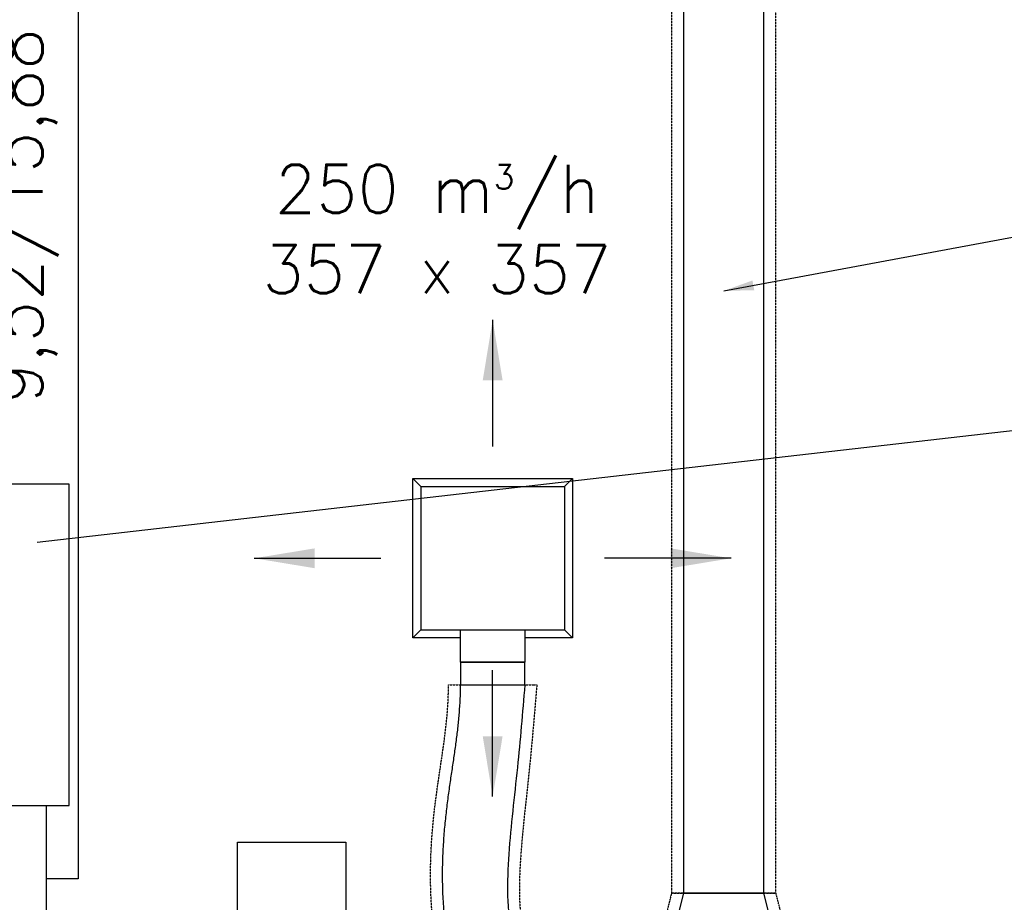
# Model space of a CAD drawing. Header units: millimetres. Extents: x 295542 to 440356, y 17772 to 133669.
# Tile 61 of 73: x 322398 to 324850, y 51680 to 53878. Entities that reach past the tile are written whole.
import ezdxf

# ---------------------------------------------------------------- set-up
doc = ezdxf.new("R2010")
doc.units = ezdxf.units.MM
doc.linetypes.add('Ciągłe', pattern=[0])
doc.linetypes.add('DASHED', pattern=[0.75, 0.5, -0.25])
for name, color, linetype in [('0_freon', 50, 'Ciągłe'), ('0_klmatyzacja', 210, 'Continuous'), ('0_opis_wentylacja', 110, 'Ciągłe'), ('FLUID-N4', 7, 'Continuous'), ('FLUID-N4-120-ARRGR', 7, 'Continuous'), ('FLUID-N4-120-INF', 7, 'Continuous'), ('FLUID-N4-INS', 7, 'Continuous')]:
    doc.layers.add(name, color=color, linetype=linetype)
doc.styles.add('FDBES', font='simplex.shx')
doc.linetypes.add('ZIGZAG', pattern='A,0.0001,-0.2,[131,ltypeshp.shx,S=0.2,R=0,X=-0.2,Y=0],-0.4,[131,ltypeshp.shx,S=0.2,R=180,X=0.2,Y=0],-0.2', length=0.8001)
doc.dimstyles.new('FDBES', dxfattribs={"dimscale": 50, "dimtxt": 4, "dimasz": 2.5, "dimexe": 0.8, "dimexo": 2, "dimgap": 1, "dimtad": 1, "dimdsep": 46, "dimtxsty": 'FDBES', "dimcen": 2.5, "dimclrd": 4, "dimclre": 5, "dimadec": 0, "dimazin": 0, "dimtfac": 1, "dimtmove": 0, "dimatfit": 3, "dimfxl": 1, "dimarcsym": 0})

# ---------------------------------------------------------------- blocks, each defined once
blk = doc.blocks.new('*U471')
at = {"color": 160, "linetype": 'Continuous', "lineweight": -2}
for p, q in [((-49.5, 125), (-49.5, 0)), ((49.5, 0), (49.5, 100)), ((-49.5, 0), (-49.5, -125)), ((49.5, -100), (49.5, 0))]:
    blk.add_line(p, q, dxfattribs=at)
at = {"color": 0, "linetype": 'ByBlock', "lineweight": -2}
for p, q in [((49.5, 100), (-49.5, 125)), ((-49.5, -125), (49.5, -100))]:
    blk.add_line(p, q, dxfattribs=at)
at = {"layer": 'FLUID-N4-INS', "color": 3, "linetype": 'DASHED', "lineweight": -3}
for p, q in [((-49.5, 155), (-49.5, 125)), ((49.5, 130), (-49.5, 155)), ((49.5, 100), (49.5, 130)), ((49.5, -130), (49.5, -100)), ((-49.5, -125), (-49.5, -155)), ((-49.5, -155), (49.5, -130))]:
    blk.add_line(p, q, dxfattribs=at)
blk = doc.blocks.new('*U193')
at = {"color": 0, "linetype": 'ByBlock', "lineweight": -2}
for p, q in [((-198.5, 198.5), (-178.5, 178.5)), ((-198.5, 198.5), (-198.5, -198.5)), ((198.5, 198.5), (-198.5, 198.5)), ((198.5, 198.5), (178.5, 178.5)), ((198.5, -198.5), (198.5, 198.5)), ((-178.5, 178.5), (-178.5, -178.5)), ((178.5, 178.5), (-178.5, 178.5)), ((178.5, 178.5), (178.5, -178.5)), ((-198.5, -198.5), (-178.5, -178.5)), ((-80, -178.5), (-178.5, -178.5)), ((80, -178.5), (-80, -178.5)), ((-80, -178.5), (-80, -258.5)), ((178.5, -178.5), (80, -178.5)), ((80, -258.5), (80, -178.5)), ((178.5, -178.5), (198.5, -198.5)), ((-198.5, -198.5), (-80, -198.5)), ((80, -198.5), (198.5, -198.5)), ((80, -258.5), (-80, -258.5))]:
    blk.add_line(p, q, dxfattribs=at)
blk = doc.blocks.new('*U457')
at = {"color": 160, "linetype": 'Continuous', "lineweight": -2}
for p, q in [((-1500, 100), (-1500, 0)), ((1500, 0), (1500, 100)), ((-1500, 0), (-1500, -100)), ((1500, -100), (1500, 0))]:
    blk.add_line(p, q, dxfattribs=at)
at = {"color": 0, "linetype": 'ByBlock', "lineweight": -2}
for p, q in [((1500, 100), (-1500, 100)), ((-1500, -100), (1500, -100))]:
    blk.add_line(p, q, dxfattribs=at)
at = {"layer": 'FLUID-N4-INS', "color": 3, "linetype": 'DASHED', "lineweight": -3}
for p, q in [((-1500, 130), (-1500, 100)), ((1500, 130), (-1500, 130)), ((1500, 100), (1500, 130)), ((-1500, -100), (-1500, -130)), ((1500, -130), (1500, -100)), ((-1500, -130), (1500, -130))]:
    blk.add_line(p, q, dxfattribs=at)
blk = doc.blocks.new('*U456')
at = {"color": 160, "linetype": 'Continuous', "lineweight": -2}
for p, q in [((-35.5, 457.2), (-30.2, 457.2)), ((-30.2, 457.2), (119.3, 457.2)), ((119.3, 457.2), (124.5, 457.2)), ((190, -322.7), (190, -482.7))]:
    blk.add_line(p, q, dxfattribs=at)
at = {"color": 160, "linetype": 'ZIGZAG', "lineweight": -2, "ltscale": 50}
for points, knots in [([(190, -482.7), (171.5, -481.5), (134.9, -479), (84.4, -458.3), (42.2, -427.7), (7.9, -389), (-18.9, -344.9), (-39.5, -296.7), (-54.8, -246.6), (-65.8, -195.8), (-73.2, -144.9), (-77.8, -94.7), (-80.1, -45.3), (-80.3, 2.5), (-78.7, 48.3), (-75.7, 91.9), (-71.6, 133.5), (-66.8, 173.3), (-61.4, 211.4), (-55.9, 248.3), (-50.6, 284), (-45.7, 319), (-41.4, 353.4), (-38.2, 387.8), (-35.9, 422.3), (-35.6, 445.5), (-35.5, 457.2)], [0, 0, 0, 0, 5.545226, 10.933355, 16.145052, 21.204444, 26.57255, 31.950024, 37.387994, 42.888861, 48.219699, 53.523161, 58.73148, 63.768038, 68.569741, 73.140645, 77.499613, 81.664325, 85.65243, 89.4827, 93.176335, 96.758382, 100.259015, 103.714601, 107.168295, 110.669809, 110.669809, 110.669809, 110.669809]), ([(124.5, 457.2), (118.8, 388.2), (106.8, 243.8), (81, 38.8), (78.4, -138.1), (115.2, -249.2), (144.2, -310.7), (176.3, -319.1), (190, -322.7)], [0, 0, 0, 0, 20.718323, 43.327439, 65.276183, 76.021418, 81.745142, 86.002768, 86.002768, 86.002768, 86.002768])]:
    blk.add_open_spline(points, degree=3, knots=knots, dxfattribs=at)
at = {"layer": 'FLUID-N4-INS', "color": 3, "linetype": 'DASHED', "lineweight": -3}
for p, q in [((-65.5, 457.2), (-35.5, 457.2)), ((124.5, 457.2), (147.3, 457.2)), ((147.3, 457.2), (154.5, 457.2)), ((190, -292.7), (190, -322.7)), ((190, -482.7), (190, -512.7))]:
    blk.add_line(p, q, dxfattribs=at)
for points, knots in [([(190, -512.7), (169, -511.3), (127.4, -508.5), (70, -484.9), (22.1, -450.3), (-16.1, -407.2), (-45.5, -359), (-67.7, -307.3), (-83.9, -254.4), (-95.3, -201.2), (-103, -148.5), (-107.8, -96.8), (-110.1, -46.1), (-110.3, 2.9), (-108.7, 49.8), (-105.7, 94.3), (-101.5, 136.7), (-96.5, 177.1), (-91.1, 215.7), (-85.6, 252.6), (-80.3, 288.2), (-75.4, 322.8), (-71.3, 356.6), (-68.1, 390.1), (-65.9, 423.6), (-65.6, 446), (-65.5, 457.2)], [0, 0, 0, 0, 6.290298, 12.442856, 18.347334, 23.977957, 29.82423, 35.564869, 41.281899, 47.002259, 52.504937, 57.952691, 63.286197, 68.435585, 73.34137, 78.004747, 82.440996, 86.664374, 90.689559, 94.532896, 98.213989, 101.757241, 105.193269, 108.560112, 111.903863, 115.278286, 115.278286, 115.278286, 115.278286]), ([(154.5, 457.2), (148.7, 386.9), (136.6, 241.8), (111.6, 38.7), (107.1, -133.8), (143.6, -234), (163.5, -285), (182.8, -290.6), (190, -292.7)], [0, 0, 0, 0, 21.090967, 43.514371, 64.779987, 74.857254, 79.180615, 81.785847, 81.785847, 81.785847, 81.785847])]:
    blk.add_open_spline(points, degree=3, knots=knots, dxfattribs=at)
blk = doc.blocks.new('*U453')
at = {"color": 160, "linetype": 'Continuous', "lineweight": -2}
for p, q in [((-28.5, 80), (-28.5, 0)), ((28.5, 0), (28.5, 80)), ((-28.5, 0), (-28.5, -80)), ((28.5, -80), (28.5, 0))]:
    blk.add_line(p, q, dxfattribs=at)
at = {"color": 0, "linetype": 'ByBlock', "lineweight": -2}
for p, q in [((28.5, 80), (-28.5, 80)), ((-28.5, -80), (28.5, -80))]:
    blk.add_line(p, q, dxfattribs=at)
blk = doc.blocks.new('*U89')
at = {"color": 5}
blk.add_leader([(31.5, 0), (0, 0)], dimstyle='FDBES', override={"dimscale": 6, "dimclrd": 5}, dxfattribs=at)
blk.add_leader([(31.5, 0), (0, 0)], dimstyle='FDBES', override={"dimscale": 6, "dimclrd": 5}, dxfattribs=at)
blk.add_leader([(31.5, 0), (0, 0)], dimstyle='FDBES', override={"dimscale": 6, "dimclrd": 5}, dxfattribs=at)
blk.add_leader([(31.5, 0), (0, 0)], dimstyle='FDBES', override={"dimscale": 6, "dimclrd": 5}, dxfattribs=at)
blk.add_leader([(31.5, 0), (0, 0)], dimstyle='FDBES', override={"dimscale": 6, "dimclrd": 5}, dxfattribs=at)
blk.add_leader([(31.5, 0), (0, 0)], dimstyle='FDBES', override={"dimscale": 6, "dimclrd": 5}, dxfattribs=at)
blk.add_leader([(31.5, 0), (0, 0)], dimstyle='FDBES', override={"dimscale": 6, "dimclrd": 5}, dxfattribs=at)
blk.add_leader([(31.5, 0), (0, 0)], dimstyle='FDBES', override={"dimscale": 6, "dimclrd": 5}, dxfattribs=at)
blk.add_leader([(31.5, 0), (0, 0)], dimstyle='FDBES', override={"dimscale": 6, "dimclrd": 5}, dxfattribs=at)
blk.add_leader([(31.5, 0), (0, 0)], dimstyle='FDBES', override={"dimscale": 6, "dimclrd": 5}, dxfattribs=at)
blk.add_leader([(31.5, 0), (0, 0)], dimstyle='FDBES', override={"dimscale": 6, "dimclrd": 5}, dxfattribs=at)
blk.add_leader([(31.5, 0), (0, 0)], dimstyle='FDBES', override={"dimscale": 6, "dimclrd": 5}, dxfattribs=at)
blk.add_leader([(31.5, 0), (0, 0)], dimstyle='FDBES', override={"dimscale": 6, "dimclrd": 5}, dxfattribs=at)
blk.add_leader([(31.5, 0), (0, 0)], dimstyle='FDBES', override={"dimscale": 6, "dimclrd": 5}, dxfattribs=at)
blk.add_leader([(31.5, 0), (0, 0)], dimstyle='FDBES', override={"dimscale": 6, "dimclrd": 5}, dxfattribs=at)
blk.add_leader([(31.5, 0), (0, 0)], dimstyle='FDBES', override={"dimscale": 6, "dimclrd": 5}, dxfattribs=at)
blk.add_leader([(31.5, 0), (0, 0)], dimstyle='FDBES', override={"dimscale": 6, "dimclrd": 5}, dxfattribs=at)
blk.add_leader([(31.5, 0), (0, 0)], dimstyle='FDBES', override={"dimscale": 6, "dimclrd": 5}, dxfattribs=at)
blk.add_leader([(31.5, 0), (0, 0)], dimstyle='FDBES', override={"dimscale": 6, "dimclrd": 5}, dxfattribs=at)
blk.add_leader([(31.5, 0), (0, 0)], dimstyle='FDBES', override={"dimscale": 6, "dimclrd": 5}, dxfattribs=at)
blk.add_leader([(31.5, 0), (0, 0)], dimstyle='FDBES', override={"dimscale": 6, "dimclrd": 5}, dxfattribs=at)
blk.add_leader([(31.5, 0), (0, 0)], dimstyle='FDBES', override={"dimscale": 6, "dimclrd": 5}, dxfattribs=at)
blk.add_leader([(31.5, 0), (0, 0)], dimstyle='FDBES', override={"dimscale": 6, "dimclrd": 5}, dxfattribs=at)
blk.add_leader([(31.5, 0), (0, 0)], dimstyle='FDBES', override={"dimscale": 6, "dimclrd": 5}, dxfattribs=at)
blk.add_leader([(31.5, 0), (0, 0)], dimstyle='FDBES', override={"dimscale": 6, "dimclrd": 5}, dxfattribs=at)
blk.add_leader([(31.5, 0), (0, 0)], dimstyle='FDBES', override={"dimscale": 6, "dimclrd": 5}, dxfattribs=at)
blk.add_leader([(31.5, 0), (0, 0)], dimstyle='FDBES', override={"dimscale": 6, "dimclrd": 5}, dxfattribs=at)
blk.add_leader([(31.5, 0), (0, 0)], dimstyle='FDBES', override={"dimscale": 6, "dimclrd": 5}, dxfattribs=at)
blk.add_leader([(31.5, 0), (0, 0)], dimstyle='FDBES', override={"dimscale": 6, "dimclrd": 5}, dxfattribs=at)
blk.add_leader([(31.5, 0), (0, 0)], dimstyle='FDBES', override={"dimscale": 6, "dimclrd": 5}, dxfattribs=at)
blk.add_leader([(31.5, 0), (0, 0)], dimstyle='FDBES', override={"dimscale": 6, "dimclrd": 5}, dxfattribs=at)
blk.add_leader([(31.5, 0), (0, 0)], dimstyle='FDBES', override={"dimscale": 6, "dimclrd": 5}, dxfattribs=at)
blk.add_leader([(31.5, 0), (0, 0)], dimstyle='FDBES', override={"dimscale": 6, "dimclrd": 5}, dxfattribs=at)
blk.add_leader([(31.5, 0), (0, 0)], dimstyle='FDBES', override={"dimscale": 6, "dimclrd": 5}, dxfattribs=at)
blk.add_leader([(31.5, 0), (0, 0)], dimstyle='FDBES', override={"dimscale": 6, "dimclrd": 5}, dxfattribs=at)
blk.add_leader([(31.5, 0), (0, 0)], dimstyle='FDBES', override={"dimscale": 6, "dimclrd": 5}, dxfattribs=at)
blk.add_leader([(31.5, 0), (0, 0)], dimstyle='FDBES', override={"dimscale": 6, "dimclrd": 5}, dxfattribs=at)
blk.add_leader([(31.5, 0), (0, 0)], dimstyle='FDBES', override={"dimscale": 6, "dimclrd": 5}, dxfattribs=at)
blk.add_leader([(31.5, 0), (0, 0)], dimstyle='FDBES', override={"dimscale": 6, "dimclrd": 5}, dxfattribs=at)
blk = doc.blocks.new('*U90')
at = {"color": 5}
blk.add_leader([(-31.5, 0), (0, 0)], dimstyle='FDBES', override={"dimscale": 6, "dimclrd": 5}, dxfattribs=at)
blk.add_leader([(-31.5, 0), (0, 0)], dimstyle='FDBES', override={"dimscale": 6, "dimclrd": 5}, dxfattribs=at)
blk.add_leader([(-31.5, 0), (0, 0)], dimstyle='FDBES', override={"dimscale": 6, "dimclrd": 5}, dxfattribs=at)
blk.add_leader([(-31.5, 0), (0, 0)], dimstyle='FDBES', override={"dimscale": 6, "dimclrd": 5}, dxfattribs=at)
blk.add_leader([(-31.5, 0), (0, 0)], dimstyle='FDBES', override={"dimscale": 6, "dimclrd": 5}, dxfattribs=at)
blk.add_leader([(-31.5, 0), (0, 0)], dimstyle='FDBES', override={"dimscale": 6, "dimclrd": 5}, dxfattribs=at)
blk.add_leader([(-31.5, 0), (0, 0)], dimstyle='FDBES', override={"dimscale": 6, "dimclrd": 5}, dxfattribs=at)
blk.add_leader([(-31.5, 0), (0, 0)], dimstyle='FDBES', override={"dimscale": 6, "dimclrd": 5}, dxfattribs=at)
blk.add_leader([(-31.5, 0), (0, 0)], dimstyle='FDBES', override={"dimscale": 6, "dimclrd": 5}, dxfattribs=at)
blk.add_leader([(-31.5, 0), (0, 0)], dimstyle='FDBES', override={"dimscale": 6, "dimclrd": 5}, dxfattribs=at)
blk.add_leader([(-31.5, 0), (0, 0)], dimstyle='FDBES', override={"dimscale": 6, "dimclrd": 5}, dxfattribs=at)
blk.add_leader([(-31.5, 0), (0, 0)], dimstyle='FDBES', override={"dimscale": 6, "dimclrd": 5}, dxfattribs=at)
blk.add_leader([(-31.5, 0), (0, 0)], dimstyle='FDBES', override={"dimscale": 6, "dimclrd": 5}, dxfattribs=at)
blk.add_leader([(-31.5, 0), (0, 0)], dimstyle='FDBES', override={"dimscale": 6, "dimclrd": 5}, dxfattribs=at)
blk.add_leader([(-31.5, 0), (0, 0)], dimstyle='FDBES', override={"dimscale": 6, "dimclrd": 5}, dxfattribs=at)
blk.add_leader([(-31.5, 0), (0, 0)], dimstyle='FDBES', override={"dimscale": 6, "dimclrd": 5}, dxfattribs=at)
blk.add_leader([(-31.5, 0), (0, 0)], dimstyle='FDBES', override={"dimscale": 6, "dimclrd": 5}, dxfattribs=at)
blk.add_leader([(-31.5, 0), (0, 0)], dimstyle='FDBES', override={"dimscale": 6, "dimclrd": 5}, dxfattribs=at)
blk.add_leader([(-31.5, 0), (0, 0)], dimstyle='FDBES', override={"dimscale": 6, "dimclrd": 5}, dxfattribs=at)
blk.add_leader([(-31.5, 0), (0, 0)], dimstyle='FDBES', override={"dimscale": 6, "dimclrd": 5}, dxfattribs=at)
blk.add_leader([(-31.5, 0), (0, 0)], dimstyle='FDBES', override={"dimscale": 6, "dimclrd": 5}, dxfattribs=at)
blk.add_leader([(-31.5, 0), (0, 0)], dimstyle='FDBES', override={"dimscale": 6, "dimclrd": 5}, dxfattribs=at)
blk.add_leader([(-31.5, 0), (0, 0)], dimstyle='FDBES', override={"dimscale": 6, "dimclrd": 5}, dxfattribs=at)
blk.add_leader([(-31.5, 0), (0, 0)], dimstyle='FDBES', override={"dimscale": 6, "dimclrd": 5}, dxfattribs=at)
blk.add_leader([(-31.5, 0), (0, 0)], dimstyle='FDBES', override={"dimscale": 6, "dimclrd": 5}, dxfattribs=at)
blk.add_leader([(-31.5, 0), (0, 0)], dimstyle='FDBES', override={"dimscale": 6, "dimclrd": 5}, dxfattribs=at)
blk.add_leader([(-31.5, 0), (0, 0)], dimstyle='FDBES', override={"dimscale": 6, "dimclrd": 5}, dxfattribs=at)
blk.add_leader([(-31.5, 0), (0, 0)], dimstyle='FDBES', override={"dimscale": 6, "dimclrd": 5}, dxfattribs=at)
blk.add_leader([(-31.5, 0), (0, 0)], dimstyle='FDBES', override={"dimscale": 6, "dimclrd": 5}, dxfattribs=at)
blk.add_leader([(-31.5, 0), (0, 0)], dimstyle='FDBES', override={"dimscale": 6, "dimclrd": 5}, dxfattribs=at)
blk.add_leader([(-31.5, 0), (0, 0)], dimstyle='FDBES', override={"dimscale": 6, "dimclrd": 5}, dxfattribs=at)
blk.add_leader([(-31.5, 0), (0, 0)], dimstyle='FDBES', override={"dimscale": 6, "dimclrd": 5}, dxfattribs=at)
blk.add_leader([(-31.5, 0), (0, 0)], dimstyle='FDBES', override={"dimscale": 6, "dimclrd": 5}, dxfattribs=at)
blk.add_leader([(-31.5, 0), (0, 0)], dimstyle='FDBES', override={"dimscale": 6, "dimclrd": 5}, dxfattribs=at)
blk.add_leader([(-31.5, 0), (0, 0)], dimstyle='FDBES', override={"dimscale": 6, "dimclrd": 5}, dxfattribs=at)
blk.add_leader([(-31.5, 0), (0, 0)], dimstyle='FDBES', override={"dimscale": 6, "dimclrd": 5}, dxfattribs=at)
blk.add_leader([(-31.5, 0), (0, 0)], dimstyle='FDBES', override={"dimscale": 6, "dimclrd": 5}, dxfattribs=at)
blk.add_leader([(-31.5, 0), (0, 0)], dimstyle='FDBES', override={"dimscale": 6, "dimclrd": 5}, dxfattribs=at)
blk.add_leader([(-31.5, 0), (0, 0)], dimstyle='FDBES', override={"dimscale": 6, "dimclrd": 5}, dxfattribs=at)
blk = doc.blocks.new('*U91')
at = {"color": 5}
blk.add_leader([(0, 31.5), (0, 0)], dimstyle='FDBES', override={"dimscale": 6, "dimclrd": 5}, dxfattribs=at)
blk.add_leader([(0, 31.5), (0, 0)], dimstyle='FDBES', override={"dimscale": 6, "dimclrd": 5}, dxfattribs=at)
blk.add_leader([(0, 31.5), (0, 0)], dimstyle='FDBES', override={"dimscale": 6, "dimclrd": 5}, dxfattribs=at)
blk.add_leader([(0, 31.5), (0, 0)], dimstyle='FDBES', override={"dimscale": 6, "dimclrd": 5}, dxfattribs=at)
blk.add_leader([(0, 31.5), (0, 0)], dimstyle='FDBES', override={"dimscale": 6, "dimclrd": 5}, dxfattribs=at)
blk.add_leader([(0, 31.5), (0, 0)], dimstyle='FDBES', override={"dimscale": 6, "dimclrd": 5}, dxfattribs=at)
blk.add_leader([(0, 31.5), (0, 0)], dimstyle='FDBES', override={"dimscale": 6, "dimclrd": 5}, dxfattribs=at)
blk.add_leader([(0, 31.5), (0, 0)], dimstyle='FDBES', override={"dimscale": 6, "dimclrd": 5}, dxfattribs=at)
blk.add_leader([(0, 31.5), (0, 0)], dimstyle='FDBES', override={"dimscale": 6, "dimclrd": 5}, dxfattribs=at)
blk.add_leader([(0, 31.5), (0, 0)], dimstyle='FDBES', override={"dimscale": 6, "dimclrd": 5}, dxfattribs=at)
blk.add_leader([(0, 31.5), (0, 0)], dimstyle='FDBES', override={"dimscale": 6, "dimclrd": 5}, dxfattribs=at)
blk.add_leader([(0, 31.5), (0, 0)], dimstyle='FDBES', override={"dimscale": 6, "dimclrd": 5}, dxfattribs=at)
blk.add_leader([(0, 31.5), (0, 0)], dimstyle='FDBES', override={"dimscale": 6, "dimclrd": 5}, dxfattribs=at)
blk.add_leader([(0, 31.5), (0, 0)], dimstyle='FDBES', override={"dimscale": 6, "dimclrd": 5}, dxfattribs=at)
blk.add_leader([(0, 31.5), (0, 0)], dimstyle='FDBES', override={"dimscale": 6, "dimclrd": 5}, dxfattribs=at)
blk.add_leader([(0, 31.5), (0, 0)], dimstyle='FDBES', override={"dimscale": 6, "dimclrd": 5}, dxfattribs=at)
blk.add_leader([(0, 31.5), (0, 0)], dimstyle='FDBES', override={"dimscale": 6, "dimclrd": 5}, dxfattribs=at)
blk.add_leader([(0, 31.5), (0, 0)], dimstyle='FDBES', override={"dimscale": 6, "dimclrd": 5}, dxfattribs=at)
blk.add_leader([(0, 31.5), (0, 0)], dimstyle='FDBES', override={"dimscale": 6, "dimclrd": 5}, dxfattribs=at)
blk.add_leader([(0, 31.5), (0, 0)], dimstyle='FDBES', override={"dimscale": 6, "dimclrd": 5}, dxfattribs=at)
blk.add_leader([(0, 31.5), (0, 0)], dimstyle='FDBES', override={"dimscale": 6, "dimclrd": 5}, dxfattribs=at)
blk.add_leader([(0, 31.5), (0, 0)], dimstyle='FDBES', override={"dimscale": 6, "dimclrd": 5}, dxfattribs=at)
blk.add_leader([(0, 31.5), (0, 0)], dimstyle='FDBES', override={"dimscale": 6, "dimclrd": 5}, dxfattribs=at)
blk.add_leader([(0, 31.5), (0, 0)], dimstyle='FDBES', override={"dimscale": 6, "dimclrd": 5}, dxfattribs=at)
blk.add_leader([(0, 31.5), (0, 0)], dimstyle='FDBES', override={"dimscale": 6, "dimclrd": 5}, dxfattribs=at)
blk.add_leader([(0, 31.5), (0, 0)], dimstyle='FDBES', override={"dimscale": 6, "dimclrd": 5}, dxfattribs=at)
blk.add_leader([(0, 31.5), (0, 0)], dimstyle='FDBES', override={"dimscale": 6, "dimclrd": 5}, dxfattribs=at)
blk.add_leader([(0, 31.5), (0, 0)], dimstyle='FDBES', override={"dimscale": 6, "dimclrd": 5}, dxfattribs=at)
blk.add_leader([(0, 31.5), (0, 0)], dimstyle='FDBES', override={"dimscale": 6, "dimclrd": 5}, dxfattribs=at)
blk.add_leader([(0, 31.5), (0, 0)], dimstyle='FDBES', override={"dimscale": 6, "dimclrd": 5}, dxfattribs=at)
blk.add_leader([(0, 31.5), (0, 0)], dimstyle='FDBES', override={"dimscale": 6, "dimclrd": 5}, dxfattribs=at)
blk.add_leader([(0, 31.5), (0, 0)], dimstyle='FDBES', override={"dimscale": 6, "dimclrd": 5}, dxfattribs=at)
blk.add_leader([(0, 31.5), (0, 0)], dimstyle='FDBES', override={"dimscale": 6, "dimclrd": 5}, dxfattribs=at)
blk.add_leader([(0, 31.5), (0, 0)], dimstyle='FDBES', override={"dimscale": 6, "dimclrd": 5}, dxfattribs=at)
blk.add_leader([(0, 31.5), (0, 0)], dimstyle='FDBES', override={"dimscale": 6, "dimclrd": 5}, dxfattribs=at)
blk.add_leader([(0, 31.5), (0, 0)], dimstyle='FDBES', override={"dimscale": 6, "dimclrd": 5}, dxfattribs=at)
blk.add_leader([(0, 31.5), (0, 0)], dimstyle='FDBES', override={"dimscale": 6, "dimclrd": 5}, dxfattribs=at)
blk.add_leader([(0, 31.5), (0, 0)], dimstyle='FDBES', override={"dimscale": 6, "dimclrd": 5}, dxfattribs=at)
blk.add_leader([(0, 31.5), (0, 0)], dimstyle='FDBES', override={"dimscale": 6, "dimclrd": 5}, dxfattribs=at)
blk = doc.blocks.new('*U92')
at = {"color": 5}
blk.add_leader([(0, -31.5), (0, 0)], dimstyle='FDBES', override={"dimscale": 6, "dimclrd": 5}, dxfattribs=at)
blk.add_leader([(0, -31.5), (0, 0)], dimstyle='FDBES', override={"dimscale": 6, "dimclrd": 5}, dxfattribs=at)
blk.add_leader([(0, -31.5), (0, 0)], dimstyle='FDBES', override={"dimscale": 6, "dimclrd": 5}, dxfattribs=at)
blk.add_leader([(0, -31.5), (0, 0)], dimstyle='FDBES', override={"dimscale": 6, "dimclrd": 5}, dxfattribs=at)
blk.add_leader([(0, -31.5), (0, 0)], dimstyle='FDBES', override={"dimscale": 6, "dimclrd": 5}, dxfattribs=at)
blk.add_leader([(0, -31.5), (0, 0)], dimstyle='FDBES', override={"dimscale": 6, "dimclrd": 5}, dxfattribs=at)
blk.add_leader([(0, -31.5), (0, 0)], dimstyle='FDBES', override={"dimscale": 6, "dimclrd": 5}, dxfattribs=at)
blk.add_leader([(0, -31.5), (0, 0)], dimstyle='FDBES', override={"dimscale": 6, "dimclrd": 5}, dxfattribs=at)
blk.add_leader([(0, -31.5), (0, 0)], dimstyle='FDBES', override={"dimscale": 6, "dimclrd": 5}, dxfattribs=at)
blk.add_leader([(0, -31.5), (0, 0)], dimstyle='FDBES', override={"dimscale": 6, "dimclrd": 5}, dxfattribs=at)
blk.add_leader([(0, -31.5), (0, 0)], dimstyle='FDBES', override={"dimscale": 6, "dimclrd": 5}, dxfattribs=at)
blk.add_leader([(0, -31.5), (0, 0)], dimstyle='FDBES', override={"dimscale": 6, "dimclrd": 5}, dxfattribs=at)
blk.add_leader([(0, -31.5), (0, 0)], dimstyle='FDBES', override={"dimscale": 6, "dimclrd": 5}, dxfattribs=at)
blk.add_leader([(0, -31.5), (0, 0)], dimstyle='FDBES', override={"dimscale": 6, "dimclrd": 5}, dxfattribs=at)
blk.add_leader([(0, -31.5), (0, 0)], dimstyle='FDBES', override={"dimscale": 6, "dimclrd": 5}, dxfattribs=at)
blk.add_leader([(0, -31.5), (0, 0)], dimstyle='FDBES', override={"dimscale": 6, "dimclrd": 5}, dxfattribs=at)
blk.add_leader([(0, -31.5), (0, 0)], dimstyle='FDBES', override={"dimscale": 6, "dimclrd": 5}, dxfattribs=at)
blk.add_leader([(0, -31.5), (0, 0)], dimstyle='FDBES', override={"dimscale": 6, "dimclrd": 5}, dxfattribs=at)
blk.add_leader([(0, -31.5), (0, 0)], dimstyle='FDBES', override={"dimscale": 6, "dimclrd": 5}, dxfattribs=at)
blk.add_leader([(0, -31.5), (0, 0)], dimstyle='FDBES', override={"dimscale": 6, "dimclrd": 5}, dxfattribs=at)
blk.add_leader([(0, -31.5), (0, 0)], dimstyle='FDBES', override={"dimscale": 6, "dimclrd": 5}, dxfattribs=at)
blk.add_leader([(0, -31.5), (0, 0)], dimstyle='FDBES', override={"dimscale": 6, "dimclrd": 5}, dxfattribs=at)
blk.add_leader([(0, -31.5), (0, 0)], dimstyle='FDBES', override={"dimscale": 6, "dimclrd": 5}, dxfattribs=at)
blk.add_leader([(0, -31.5), (0, 0)], dimstyle='FDBES', override={"dimscale": 6, "dimclrd": 5}, dxfattribs=at)
blk.add_leader([(0, -31.5), (0, 0)], dimstyle='FDBES', override={"dimscale": 6, "dimclrd": 5}, dxfattribs=at)
blk.add_leader([(0, -31.5), (0, 0)], dimstyle='FDBES', override={"dimscale": 6, "dimclrd": 5}, dxfattribs=at)
blk.add_leader([(0, -31.5), (0, 0)], dimstyle='FDBES', override={"dimscale": 6, "dimclrd": 5}, dxfattribs=at)
blk.add_leader([(0, -31.5), (0, 0)], dimstyle='FDBES', override={"dimscale": 6, "dimclrd": 5}, dxfattribs=at)
blk.add_leader([(0, -31.5), (0, 0)], dimstyle='FDBES', override={"dimscale": 6, "dimclrd": 5}, dxfattribs=at)
blk.add_leader([(0, -31.5), (0, 0)], dimstyle='FDBES', override={"dimscale": 6, "dimclrd": 5}, dxfattribs=at)
blk.add_leader([(0, -31.5), (0, 0)], dimstyle='FDBES', override={"dimscale": 6, "dimclrd": 5}, dxfattribs=at)
blk.add_leader([(0, -31.5), (0, 0)], dimstyle='FDBES', override={"dimscale": 6, "dimclrd": 5}, dxfattribs=at)
blk.add_leader([(0, -31.5), (0, 0)], dimstyle='FDBES', override={"dimscale": 6, "dimclrd": 5}, dxfattribs=at)
blk.add_leader([(0, -31.5), (0, 0)], dimstyle='FDBES', override={"dimscale": 6, "dimclrd": 5}, dxfattribs=at)
blk.add_leader([(0, -31.5), (0, 0)], dimstyle='FDBES', override={"dimscale": 6, "dimclrd": 5}, dxfattribs=at)
blk.add_leader([(0, -31.5), (0, 0)], dimstyle='FDBES', override={"dimscale": 6, "dimclrd": 5}, dxfattribs=at)
blk.add_leader([(0, -31.5), (0, 0)], dimstyle='FDBES', override={"dimscale": 6, "dimclrd": 5}, dxfattribs=at)
blk.add_leader([(0, -31.5), (0, 0)], dimstyle='FDBES', override={"dimscale": 6, "dimclrd": 5}, dxfattribs=at)
blk.add_leader([(0, -31.5), (0, 0)], dimstyle='FDBES', override={"dimscale": 6, "dimclrd": 5}, dxfattribs=at)
blk = doc.blocks.new('*U484')
at = {"color": 5, "lineweight": -2}
blk.add_lwpolyline([(90.62, 39.11), (197.14, 39.11), (197.14, 14.31), (90.62, 14.31)], close=True, dxfattribs=at)
blk.add_lwpolyline([(90.62, 39.11), (197.14, 39.11), (197.14, 14.31), (90.62, 14.31)], close=True, dxfattribs=at)
at = {"color": 3, "insert": (143.88, 26.71), "char_height": 12, "attachment_point": 5, "line_spacing_factor": 1.1, "style": 'FDBES'}
blk.add_mtext('SK 3.63 m', dxfattribs=at)
blk.add_mtext('SK 3.63 m', dxfattribs=at)
at = {"color": 5}
blk.add_leader([(0, 0), (90.62, 16.82)], dimstyle='FDBES', override={"dimscale": 3, "dimclrd": 5}, dxfattribs=at)
blk.add_leader([(0, 0), (90.62, 16.82)], dimstyle='FDBES', override={"dimscale": 3, "dimclrd": 5}, dxfattribs=at)

msp = doc.modelspace()

# ---------------------------------------------------------------- linework, layer by layer
at = {"layer": '0_freon'}
for p, q in [((322543.566, 54228.161), (322543.566, 51738.181)), ((322464.903, 50304.171), (322464.903, 51921.507)), ((322543.566, 51738.181), (322464.903, 51738.181))]:
    msp.add_line(p, q, dxfattribs=at)
msp.add_lwpolyline([(322940, 51830), (323210, 51830), (323210, 50540), (322940, 50540)], close=True, dxfattribs=at)
at = {"layer": '0_klmatyzacja'}
msp.add_lwpolyline([(322521.456, 52721.507), (322321.456, 52721.507), (322321.456, 51921.507), (322521.456, 51921.507)], close=True, dxfattribs=at)
at = {"layer": '0_opis_wentylacja'}
msp.add_line((327371.473, 53141.703), (322441.652, 52575.878), dxfattribs=at)

# ---------------------------------------------------------------- block references
at = {"layer": 'FLUID-N4', "color": 160, "linetype": 'Continuous', "rotation": 90.00000000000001}
for name, p in [('*U457', (324151.196, 53202.915, 3735)), ('*U453', (323575.708, 52249.868, 3497)), ('*U471', (324151.196, 51653.415, 3735))]:
    msp.add_blockref(name, p, dxfattribs=at)
at = {"layer": 'FLUID-N4', "color": 160, "linetype": 'Continuous', "extrusion": (1.22465e-16, -1.83697e-16, -1), "rotation": 360}
msp.add_blockref('*U193', (-323575.708, 52536.868, -3367), dxfattribs=at)
at = {"layer": 'FLUID-N4', "color": 160, "linetype": 'Continuous'}
msp.add_blockref('*U456', (323531.179, 51764.163, 3596.354), dxfattribs=at)
at = {"layer": 'FLUID-N4-120-ARRGR', "xscale": 10, "yscale": 10, "zscale": 10, "rotation": 360}
for name, p in [('*U91', (323575.708, 52815.368, 3342)), ('*U90', (323297.208, 52536.868, 3342)), ('*U89', (323854.208, 52536.868, 3342)), ('*U92', (323575.708, 52258.368, 3342))]:
    msp.add_blockref(name, p, dxfattribs=at)
at = {"layer": 'FLUID-N4-120-INF', "linetype": 'ByBlock', "xscale": 10, "yscale": 10, "zscale": 10}
msp.add_blockref('*U484', (324151.196, 53202.915, 3735), dxfattribs=at)

# ---------------------------------------------------------------- texts
at = {"layer": '0_freon', "insert": (322414.528, 53388.682), "char_height": 120, "attachment_point": 5, "rotation": 90, "line_spacing_factor": 1.1, "style": 'FDBES'}
msp.add_mtext('9,52/15,88', dxfattribs=at)
at = {"layer": 'FLUID-N4-120-ARRGR', "color": 3, "insert": (323437.065, 53356.868, 3342), "char_height": 120, "attachment_point": 5, "style": 'FDBES'}
msp.add_mtext('250 m{\\A2;\\H0.5x;3}/h\\P357 x 357', dxfattribs=at)

doc.saveas('drawing.dxf')
